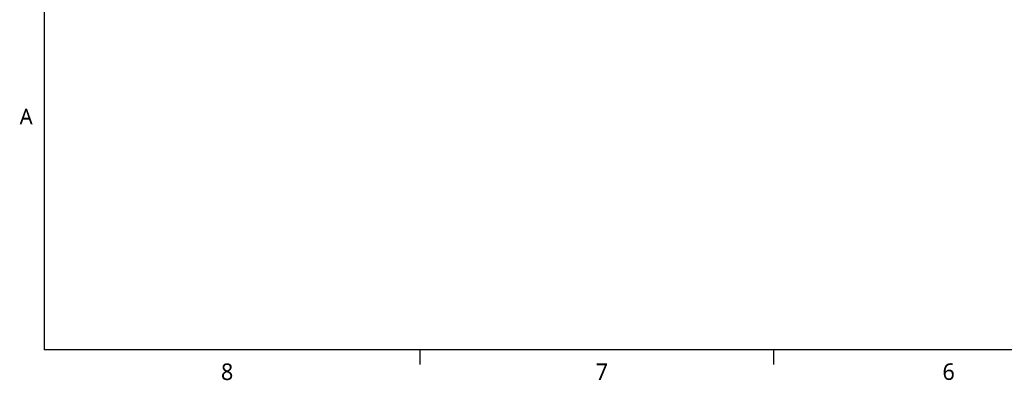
# Model space of a CAD drawing. Extents: x 0.3 to 39, y 0.1 to 10.9.
# Tile 5 of 26: x 22.3 to 28, y 0.1 to 2.2. Entities that reach past the tile are written whole.
import ezdxf

# ---------------------------------------------------------------- set-up
doc = ezdxf.new("R2010")
doc.units = 0
doc.header["$LTSCALE"] = 0.5
doc.header["$MEASUREMENT"] = 0
doc.layers.add('BORDER_FRAME', color=7, linetype='CONTINUOUS')
doc.layers.add('SKETCHED_GEOMETRY', color=7, linetype='CONTINUOUS')
doc.styles.add('ONSHAPE-CUSTOM-STYLE-NOT06', font='NotoSans-Regular.ttf')
doc.styles.add('ONSHAPE-CUSTOM-STYLE-NOTEN', font='NotoSans-Regular.ttf')
doc.styles.add('ONSHAPE-CUSTOM-STYLE-NOTEO', font='NotoSans-Regular.ttf')
doc.styles.add('ONSHAPE-CUSTOM-STYLE-NOTEP', font='NotoSans-Regular.ttf')

msp = doc.modelspace()

# ---------------------------------------------------------------- linework, layer by layer
at = {"layer": 'BORDER_FRAME'}
for p, q in [((22.4403, 10.7013), (22.4403, 0.267)), ((38.8936, 0.267), (22.4403, 0.267)), ((24.6034, 0.267), (24.6034, 0.1834)), ((26.6386, 0.2697), (26.6386, 0.1834))]:
    msp.add_line(p, q, dxfattribs=at)

# ---------------------------------------------------------------- texts
at = {"layer": 'BORDER_FRAME', "char_height": 0.0954, "attachment_point": 1}
for s, insert, style in [('8', (23.4583, 0.1895), 'ONSHAPE-CUSTOM-STYLE-NOTEN'), ('7', (25.6147, 0.1895), 'ONSHAPE-CUSTOM-STYLE-NOTEO'), ('6', (27.6109, 0.1899), 'ONSHAPE-CUSTOM-STYLE-NOTEP')]:
    msp.add_mtext(s, dxfattribs=dict(at, insert=insert, style=style))
at = {"layer": 'SKETCHED_GEOMETRY', "insert": (22.2995, 1.6555), "char_height": 0.0906, "attachment_point": 1, "style": 'ONSHAPE-CUSTOM-STYLE-NOT06'}
msp.add_mtext('A', dxfattribs=at)

doc.saveas('drawing.dxf')
